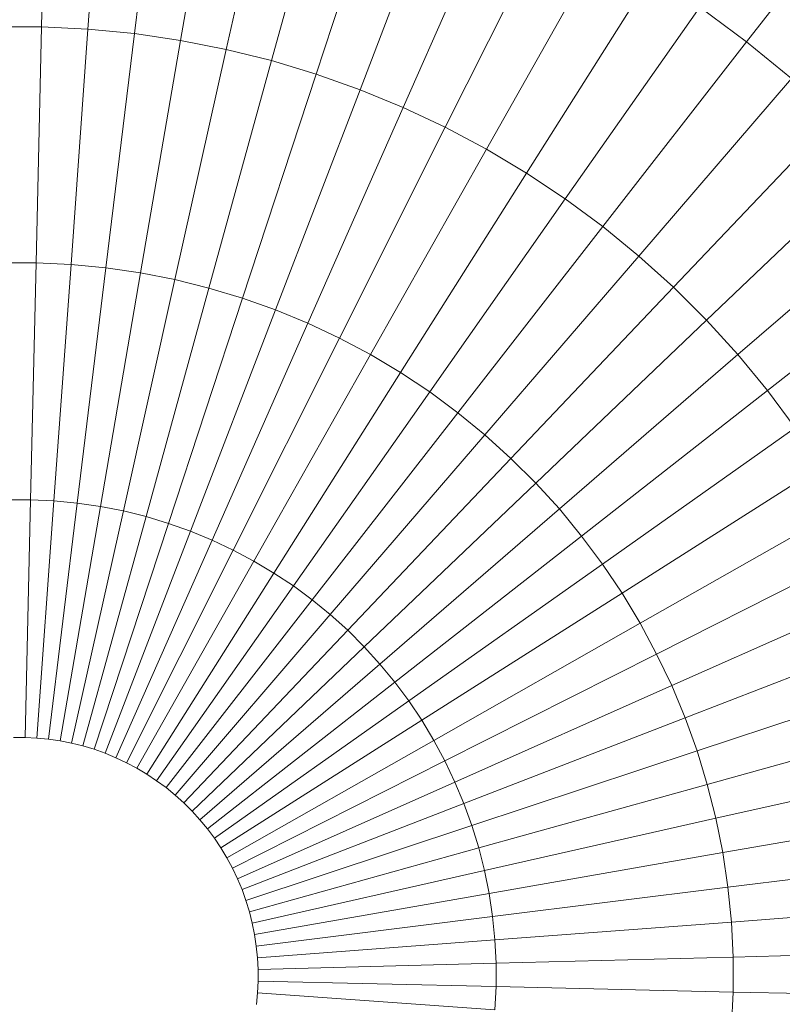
# Model space of a CAD drawing. Header units: centimetres. Extents: x 511 to 2122, y 723 to 1373.
# Tile 18 of 89: x 998.14 to 1001.41, y 757.81 to 762.04. Entities that reach past the tile are written whole.
import ezdxf

# ---------------------------------------------------------------- set-up
doc = ezdxf.new("R2010")
doc.units = ezdxf.units.CM
doc.layers.add('G-IMPT', color=8, linetype='Continuous', lineweight=18)
doc.layers.add('I-FURN', color=30, linetype='Continuous', lineweight=18)

# ---------------------------------------------------------------- blocks, each defined once
blk = doc.blocks.new('LUPA - LUPA_skp_-562653-PROJETO_TÉRREO')
at = {"layer": 'G-IMPT'}
for p, q in [((3.0965, 6.5252), (3.321, 5.8977)), ((2.9736, 6.4779), (3.2287, 5.8621)), ((2.8533, 6.4245), (3.1382, 5.822)), ((2.7357, 6.3653), (3.0499, 5.7776)), ((2.6212, 6.3005), (2.9638, 5.7288)), ((2.5099, 6.23), (2.8802, 5.6759)), ((2.4023, 6.1542), (2.7993, 5.6189)), ((2.2985, 6.0732), (2.7213, 5.5581)), ((2.1989, 5.9873), (2.6464, 5.4934)), ((3.4149, 5.9288), (3.321, 5.8977)), ((2.1035, 5.8965), (2.5748, 5.4252)), ((3.321, 5.8977), (3.2287, 5.8621)), ((3.321, 5.8977), (3.5467, 5.267)), ((3.1382, 5.822), (3.2287, 5.8621)), ((3.2287, 5.8621), (3.485, 5.2432)), ((3.0499, 5.7776), (3.1382, 5.822)), ((3.1382, 5.822), (3.4247, 5.2164)), ((2.0127, 5.8011), (2.5066, 5.3536)), ((3.0499, 5.7776), (2.9638, 5.7288)), ((3.0499, 5.7776), (3.3657, 5.1867)), ((1.1319, 5.7191), (1.6995, 5.3788)), ((2.9638, 5.7288), (2.8802, 5.6759)), ((2.9638, 5.7288), (3.3082, 5.1542)), ((1.9268, 5.7015), (2.4419, 5.2787)), ((2.8802, 5.6759), (2.7993, 5.6189)), ((2.8802, 5.6759), (3.2524, 5.1189)), ((2.3811, 5.2007), (1.8458, 5.5977)), ((2.7213, 5.5581), (2.7993, 5.6189)), ((2.7993, 5.6189), (3.1984, 5.0808)), ((1.051, 5.5763), (1.6347, 5.2643)), ((2.7213, 5.5581), (2.6464, 5.4934)), ((2.7213, 5.5581), (3.1463, 5.0402)), ((1.77, 5.4901), (1.6995, 5.3788)), ((1.77, 5.4901), (2.3241, 5.1198)), ((2.6464, 5.4934), (2.5748, 5.4252)), ((2.6464, 5.4934), (3.0963, 4.9971)), ((0.9772, 5.4297), (1.5755, 5.1467)), ((2.5748, 5.4252), (2.5066, 5.3536)), ((2.5748, 5.4252), (3.0485, 4.9515)), ((1.6995, 5.3788), (1.6347, 5.2643)), ((1.6995, 5.3788), (2.2712, 5.0362)), ((2.4419, 5.2787), (2.5066, 5.3536)), ((2.5066, 5.3536), (3.0029, 4.9037)), ((3.6094, 5.2877), (3.5467, 5.267)), ((3.6094, 5.2877), (3.8045, 4.6444)), ((0.9107, 5.2797), (1.5221, 5.0264)), ((1.6347, 5.2643), (1.5755, 5.1467)), ((1.6347, 5.2643), (2.2224, 4.9501)), ((2.3811, 5.2007), (2.4419, 5.2787)), ((2.4419, 5.2787), (2.9598, 4.8537)), ((3.5467, 5.267), (3.485, 5.2432)), ((3.5467, 5.267), (3.7731, 4.634)), ((3.4247, 5.2164), (3.485, 5.2432)), ((3.485, 5.2432), (3.7423, 4.6221)), ((3.4247, 5.2164), (3.3657, 5.1867)), ((3.4247, 5.2164), (3.7121, 4.6087)), ((2.3811, 5.2007), (2.3241, 5.1198)), ((2.9192, 4.8016), (2.3811, 5.2007)), ((3.3657, 5.1867), (3.3082, 5.1542)), ((3.3657, 5.1867), (3.6826, 4.5939)), ((3.3082, 5.1542), (3.2524, 5.1189)), ((3.3082, 5.1542), (3.6538, 4.5776)), ((0.8516, 5.1265), (0.8001, 4.9707)), ((0.8516, 5.1265), (1.4748, 4.9035)), ((1.5755, 5.1467), (1.5221, 5.0264)), ((1.5755, 5.1467), (2.178, 4.8618)), ((2.3241, 5.1198), (2.2712, 5.0362)), ((2.3241, 5.1198), (2.8811, 4.7476)), ((3.2524, 5.1189), (3.1984, 5.0808)), ((3.2524, 5.1189), (3.6259, 4.5599)), ((3.1984, 5.0808), (3.1463, 5.0402)), ((3.1984, 5.0808), (3.5989, 4.5409)), ((3.1463, 5.0402), (3.0963, 4.9971)), ((3.1463, 5.0402), (3.5728, 4.5205)), ((0.6509, 5.0159), (0.8001, 4.9707)), ((1.5221, 5.0264), (1.4748, 4.9035)), ((1.5221, 5.0264), (2.1379, 4.7713)), ((2.2224, 4.9501), (2.2712, 5.0362)), ((2.2712, 5.0362), (2.8458, 4.6918)), ((3.0485, 4.9515), (3.0963, 4.9971)), ((3.0963, 4.9971), (3.5478, 4.499)), ((0.8001, 4.9707), (0.7563, 4.8125)), ((0.8001, 4.9707), (1.4335, 4.7786)), ((2.178, 4.8618), (2.2224, 4.9501)), ((2.2224, 4.9501), (2.8133, 4.6343)), ((3.0485, 4.9515), (3.0029, 4.9037)), ((3.0485, 4.9515), (3.5238, 4.4762)), ((1.4335, 4.7786), (1.4748, 4.9035)), ((1.4748, 4.9035), (2.1023, 4.679)), ((2.9598, 4.8537), (3.0029, 4.9037)), ((3.0029, 4.9037), (3.501, 4.4522)), ((2.1379, 4.7713), (2.178, 4.8618)), ((2.7836, 4.5753), (2.178, 4.8618)), ((2.9192, 4.8016), (2.9598, 4.8537)), ((2.9598, 4.8537), (3.4795, 4.4272)), ((1.3983, 4.6517), (0.7563, 4.8125)), ((2.8811, 4.7476), (2.9192, 4.8016)), ((3.4591, 4.4011), (2.9192, 4.8016)), ((1.4335, 4.7786), (1.3983, 4.6517)), ((1.4335, 4.7786), (2.0712, 4.5851)), ((2.1379, 4.7713), (2.1023, 4.679)), ((2.1379, 4.7713), (2.7568, 4.515)), ((2.8458, 4.6918), (2.8811, 4.7476)), ((2.8811, 4.7476), (3.4401, 4.3741)), ((2.0712, 4.5851), (2.1023, 4.679)), ((2.1023, 4.679), (2.733, 4.4533)), ((2.8133, 4.6343), (2.8458, 4.6918)), ((2.8458, 4.6918), (3.4224, 4.3462)), ((0.7204, 4.6524), (1.3695, 4.5232)), ((1.3695, 4.5232), (1.3983, 4.6517)), ((1.3983, 4.6517), (2.0448, 4.4897)), ((3.8364, 4.6532), (3.8045, 4.6444)), ((2.8133, 4.6343), (2.7836, 4.5753)), ((2.8133, 4.6343), (3.4061, 4.3174)), ((3.7423, 4.6221), (3.7121, 4.6087)), ((3.7731, 4.634), (3.7423, 4.6221)), ((3.7731, 4.634), (3.8045, 4.6444)), ((3.6826, 4.5939), (3.6538, 4.5776)), ((3.7121, 4.6087), (3.6826, 4.5939)), ((2.0448, 4.4897), (2.0712, 4.5851)), ((2.0712, 4.5851), (2.7123, 4.3906)), ((2.7836, 4.5753), (2.7568, 4.515)), ((3.3913, 4.2879), (2.7836, 4.5753)), ((3.6259, 4.5599), (3.6538, 4.5776)), ((3.5989, 4.5409), (3.5728, 4.5205)), ((3.6259, 4.5599), (3.5989, 4.5409)), ((1.3695, 4.5232), (1.347, 4.3935)), ((1.3695, 4.5232), (2.0232, 4.3932)), ((2.7568, 4.515), (2.733, 4.4533)), ((2.7568, 4.515), (3.3779, 4.2577)), ((3.5728, 4.5205), (3.5478, 4.499)), ((1.347, 4.3935), (0.6923, 4.4907)), ((2.0448, 4.4897), (2.0232, 4.3932)), ((2.6947, 4.327), (2.0448, 4.4897)), ((3.5238, 4.4762), (3.5478, 4.499)), ((2.733, 4.4533), (2.7123, 4.3906)), ((2.733, 4.4533), (3.366, 4.2269)), ((3.501, 4.4522), (3.4795, 4.4272)), ((3.501, 4.4522), (3.5238, 4.4762)), ((3.4591, 4.4011), (3.4795, 4.4272)), ((3.4401, 4.3741), (3.4591, 4.4011)), ((1.3309, 4.2629), (1.347, 4.3935)), ((1.347, 4.3935), (2.0063, 4.2957)), ((2.0232, 4.3932), (2.0063, 4.2957)), ((2.6802, 4.2625), (2.0232, 4.3932)), ((2.7123, 4.3906), (2.6947, 4.327)), ((2.7123, 4.3906), (3.3556, 4.1955)), ((3.4224, 4.3462), (3.4401, 4.3741)), ((3.4224, 4.3462), (3.4061, 4.3174)), ((0.6722, 4.3278), (1.3309, 4.2629)), ((2.6802, 4.2625), (2.6947, 4.327)), ((2.6947, 4.327), (3.3468, 4.1636)), ((3.3913, 4.2879), (3.4061, 4.3174)), ((2.0063, 4.2957), (1.9941, 4.1976)), ((2.0063, 4.2957), (2.6689, 4.1974)), ((3.3779, 4.2577), (3.3913, 4.2879)), ((1.3309, 4.2629), (1.3212, 4.1316)), ((1.3309, 4.2629), (1.9941, 4.1976)), ((2.6689, 4.1974), (2.6802, 4.2625)), ((2.6802, 4.2625), (3.3395, 4.1314)), ((3.3779, 4.2577), (3.366, 4.2269)), ((3.3556, 4.1955), (3.366, 4.2269)), ((1.9941, 4.1976), (1.9869, 4.0989)), ((1.9941, 4.1976), (2.6608, 4.1319)), ((2.6689, 4.1974), (2.6608, 4.1319)), ((2.6689, 4.1974), (3.3339, 4.0988)), ((3.3556, 4.1955), (3.3468, 4.1636)), ((0.6601, 4.1641), (1.3212, 4.1316)), ((3.3395, 4.1314), (3.3468, 4.1636)), ((1.318, 4), (1.3212, 4.1316)), ((1.3212, 4.1316), (1.9869, 4.0989)), ((2.6608, 4.1319), (2.656, 4.066)), ((2.6608, 4.1319), (3.3298, 4.066)), ((3.3395, 4.1314), (3.3339, 4.0988)), ((1.9869, 4.0989), (1.9844, 4)), ((1.9869, 4.0989), (2.656, 4.066)), ((3.3298, 4.066), (3.3339, 4.0988)), ((2.656, 4.066), (2.6544, 4)), ((2.656, 4.066), (3.3274, 4.033)), ((3.3274, 4.033), (3.3298, 4.066)), ((3.3274, 4.033), (3.3266, 4)), ((0.6561, 4), (1.318, 4)), ((1.318, 4), (1.9844, 4)), ((1.3212, 3.8684), (1.318, 4)), ((1.9844, 4), (2.6544, 4)), ((1.9869, 3.9011), (1.9844, 4)), ((2.6544, 4), (3.3266, 4)), ((2.6544, 4), (2.656, 3.934)), ((3.3274, 3.967), (3.3266, 4)), ((2.656, 3.934), (3.3274, 3.967)), ((3.3274, 3.967), (3.3298, 3.934)), ((1.9869, 3.9011), (2.656, 3.934)), ((2.656, 3.934), (2.6608, 3.8681)), ((2.6608, 3.8681), (3.3298, 3.934)), ((3.3298, 3.934), (3.3339, 3.9012)), ((1.3212, 3.8684), (1.9869, 3.9011)), ((1.9869, 3.9011), (1.9941, 3.8024)), ((2.6689, 3.8026), (3.3339, 3.9012)), ((3.3395, 3.8686), (3.3339, 3.9012)), ((0.6601, 3.8359), (1.3212, 3.8684)), ((1.3309, 3.7371), (1.3212, 3.8684)), ((1.9941, 3.8024), (2.6608, 3.8681)), ((2.6608, 3.8681), (2.6689, 3.8026)), ((3.3395, 3.8686), (2.6802, 3.7375)), ((3.3468, 3.8364), (3.3395, 3.8686)), ((2.6947, 3.673), (3.3468, 3.8364)), ((3.3556, 3.8045), (3.3468, 3.8364)), ((1.3309, 3.7371), (1.9941, 3.8024)), ((1.9941, 3.8024), (2.0063, 3.7043)), ((2.0063, 3.7043), (2.6689, 3.8026)), ((2.6689, 3.8026), (2.6802, 3.7375)), ((3.3556, 3.8045), (2.7123, 3.6094)), ((3.366, 3.7731), (3.3556, 3.8045)), ((2.733, 3.5467), (3.366, 3.7731)), ((3.366, 3.7731), (3.3779, 3.7423)), ((0.6722, 3.6722), (1.3309, 3.7371)), ((1.3309, 3.7371), (1.347, 3.6065)), ((2.6802, 3.7375), (2.0232, 3.6068)), ((2.6802, 3.7375), (2.6947, 3.673)), ((1.347, 3.6065), (2.0063, 3.7043)), ((2.0232, 3.6068), (2.0063, 3.7043)), ((2.0448, 3.5103), (2.6947, 3.673)), ((2.7123, 3.6094), (2.6947, 3.673)), ((0.6923, 3.5093), (1.347, 3.6065)), ((1.3695, 3.4768), (1.347, 3.6065)), ((2.0232, 3.6068), (1.3695, 3.4768)), ((2.0448, 3.5103), (2.0232, 3.6068)), ((2.7123, 3.6094), (2.0712, 3.4149)), ((2.7123, 3.6094), (2.733, 3.5467)), ((2.1023, 3.321), (2.733, 3.5467)), ((2.733, 3.5467), (2.7568, 3.485)), ((2.0448, 3.5103), (1.3983, 3.3483)), ((2.0712, 3.4149), (2.0448, 3.5103)), ((1.3695, 3.4768), (0.7204, 3.3476)), ((1.3695, 3.4768), (1.3983, 3.3483)), ((2.0712, 3.4149), (1.4335, 3.2214)), ((2.0712, 3.4149), (2.1023, 3.321)), ((1.3983, 3.3483), (0.7563, 3.1875)), ((1.3983, 3.3483), (1.4335, 3.2214)), ((1.4748, 3.0965), (2.1023, 3.321)), ((2.1023, 3.321), (2.1379, 3.2287)), ((1.4335, 3.2214), (0.8001, 3.0293)), ((1.4335, 3.2214), (1.4748, 3.0965)), ((0.8516, 2.8735), (1.4748, 3.0965)), ((1.5221, 2.9736), (1.4748, 3.0965))]:
    blk.add_line(p, q, dxfattribs=at)
blk = doc.blocks.new('LUPA - LUPA_skp_-562655-PROJETO_TÉRREO')
at = {"xscale": 0.8734174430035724, "yscale": 0.8734174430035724, "zscale": -0.8734174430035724}
blk.add_blockref('LUPA - LUPA_skp_-562653-PROJETO_TÉRREO', (0, 0), dxfattribs=at)
blk = doc.blocks.new('LUPA - LUPA-562935-PROJETO_TÉRREO')
at = {"xscale": 1.741532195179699, "yscale": 1.741532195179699, "zscale": 1.741532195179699, "rotation": 90.00000000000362}
blk.add_blockref('LUPA - LUPA_skp_-562655-PROJETO_TÉRREO', (15.1057, 0.209), dxfattribs=at)

msp = doc.modelspace()

# ---------------------------------------------------------------- block references
at = {"layer": 'I-FURN', "rotation": 158.9999999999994}
msp.add_blockref('LUPA - LUPA-562935-PROJETO_TÉRREO', (1008.8165, 760.5732), dxfattribs=at)

doc.saveas('drawing.dxf')
